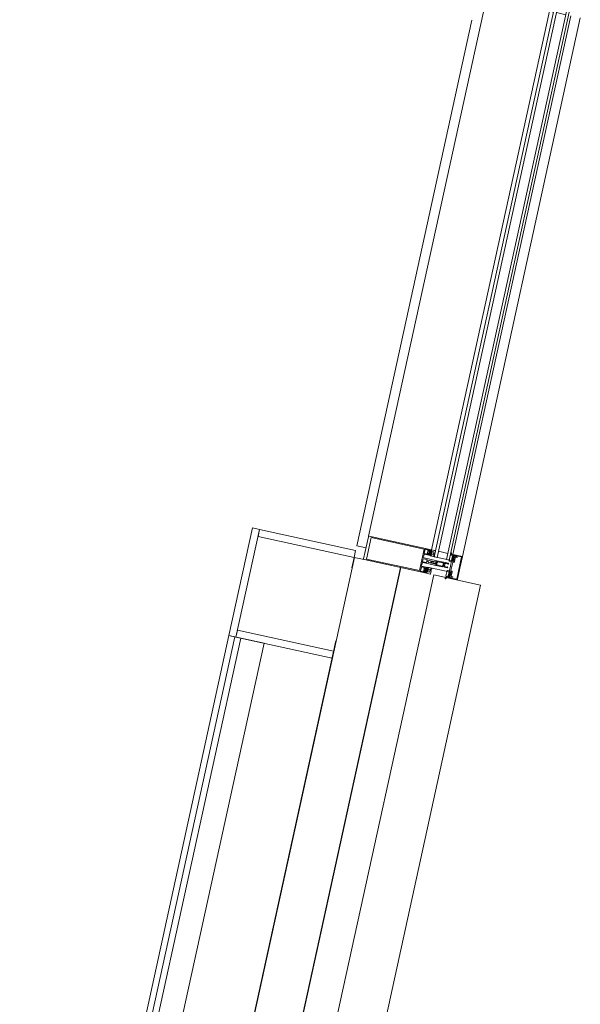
# Model space of a CAD drawing. Header units: metres. Extents: x 233012 to 233264, y 553571 to 554014.
# Tile 196 of 256: x 233202.28 to 233203.45, y 553830.01 to 553832.07. Entities that reach past the tile are written whole.
import ezdxf

# ---------------------------------------------------------------- set-up
doc = ezdxf.new("R2010")
doc.units = ezdxf.units.M
for name, color, linetype, lineweight in [('A-NL$1A_detailuitwerking', 252, 'Continuous', 5), ('A-NL$1B_3D-modellen_algemeen', 252, 'Continuous', 5), ('A-NL$1B_3D-modellen_algemeen-drsn', 252, 'Continuous', 5), ('A-NL20_wanden', 252, 'Continuous', 5), ('A-NL21_buitenwanden', 252, 'Continuous', 5), ('A-NL22_binnenwanden', 252, 'Continuous', 5), ('A-NL23_vloeraanzicht', 252, 'Continuous', 5), ('A-NL30_stijlen_dorpels-pui', 252, 'Continuous', 5), ('A-NL38_vlakvullingen-pui', 252, 'Continuous', 5)]:
    doc.layers.add(name, color=color, linetype=linetype, lineweight=lineweight)

# ---------------------------------------------------------------- blocks, each defined once
blk = doc.blocks.new('NLRS_21_CWP_dubbele beglazing_gen_mie - dubbele beglazing_gen-2812561-01_Situatie')
at = {"layer": 'A-NL38_vlakvullingen-pui'}
for p, q in [((0.588, 0.032), (-0.588, 0.032)), ((-0.588, 0.032), (-0.588, 0.026)), ((-0.588, 0.026), (0.588, 0.026)), ((0.588, 0.026), (0.588, 0.032)), ((0.588, 0.006), (-0.588, 0.006)), ((-0.588, 0.006), (-0.588, 0)), ((-0.588, 0), (0.588, 0)), ((0.588, 0), (0.588, 0.006))]:
    blk.add_line(p, q, dxfattribs=at)
blk = doc.blocks.new('Rectangular Mullion - NLRS_31_CWM_vliesgevelprofiel bxh 50x200_gen_mie-2811811-01_Situatie')
at = {"layer": 'A-NL30_stijlen_dorpels-pui'}
for p, q in [((233199.8898, 553827.935), (233199.6439, 553826.8115)), ((233200.0207, 553827.9063), (233199.7748, 553826.7829)), ((233200.0209, 553827.9063), (233200.0294, 553827.9044)), ((233200.0353, 553827.9031), (233200.0548, 553827.8988)), ((233200.0656, 553827.8965), (233199.8198, 553826.7731)), ((233199.8393, 553826.7688), (233200.0851, 553827.8922)), ((233199.7836, 553826.781), (233199.775, 553826.7828)), ((233199.809, 553826.7754), (233199.7895, 553826.7797))]:
    blk.add_line(p, q, dxfattribs=at)
blk = doc.blocks.new('Rectangular Mullion - vliesgevelprofiel_gen_bxh200x50-V52-01_Situatie')
at = {"layer": 'A-NL30_stijlen_dorpels-pui'}
blk.add_hatch(color=256, dxfattribs=at).paths.add_polyline_path([(-0.025, 0.0408), (-0.0235, 0.0538), (-0.025, 0.1735)])
at = {"layer": 'A-NL$1A_detailuitwerking'}
for p, q in [((-0.025, 0.1735), (-0.025, 0.0408)), ((0.0235, 0.175), (-0.0235, 0.175)), ((-0.0229, 0.0561), (-0.0229, 0.1692)), ((-0.0229, 0.1692), (0.0229, 0.1692)), ((0.0229, 0.1692), (0.0229, 0.0561)), ((0.025, 0.0408), (0.025, 0.1735)), ((-0.0235, 0.0481), (-0.0235, 0.0538)), ((-0.0235, 0.0538), (-0.0141, 0.0538)), ((-0.0217, 0.0481), (-0.0235, 0.0481)), ((-0.0235, 0.0422), (-0.0235, 0.0449)), ((-0.0235, 0.0449), (-0.0141, 0.0449)), ((-0.0217, 0.0422), (-0.0235, 0.0422)), ((-0.0231, 0.0408), (-0.0217, 0.0422)), ((0.0229, 0.0561), (-0.0229, 0.0561)), ((-0.0229, 0.0469), (-0.0217, 0.0481)), ((-0.0218, 0.0445), (-0.0226, 0.0435)), ((-0.0212, 0.0472), (-0.0222, 0.0461)), ((-0.0212, 0.0417), (-0.0212, 0.0429)), ((-0.0207, 0.0434), (-0.0197, 0.0434)), ((-0.0198, 0.0412), (-0.0207, 0.0412)), ((-0.0171, 0.0475), (-0.0205, 0.0475)), ((-0.0176, 0.044), (-0.02, 0.044)), ((-0.0192, 0.0427), (-0.0198, 0.0412)), ((-0.0178, 0.0412), (-0.0184, 0.0427)), ((-0.0179, 0.0434), (-0.0169, 0.0434)), ((-0.0169, 0.0412), (-0.0178, 0.0412)), ((-0.0154, 0.0461), (-0.0164, 0.0472)), ((-0.0164, 0.0429), (-0.0164, 0.0417)), ((-0.0141, 0.0481), (-0.0159, 0.0481)), ((-0.0159, 0.0481), (-0.0147, 0.0469)), ((-0.0141, 0.0422), (-0.0159, 0.0422)), ((-0.0159, 0.0422), (-0.0145, 0.0408)), ((-0.015, 0.0435), (-0.0158, 0.0445)), ((-0.0141, 0.0538), (-0.0141, 0.0481)), ((-0.0141, 0.0449), (-0.0141, 0.0422)), ((-0.0126, 0.0413), (-0.0126, 0.0533)), ((-0.0121, 0.0538), (-0.0065, 0.0538)), ((-0.005, 0.0523), (-0.005, 0.0253)), ((-0.0032, 0.0459), (-0.0032, 0.0533)), ((-0.0027, 0.0538), (0.0027, 0.0538)), ((0.0027, 0.0454), (-0.0027, 0.0454)), ((-0.002, 0.0406), (-0.0009, 0.0426)), ((0.0009, 0.0426), (0.002, 0.0406)), ((0.0032, 0.0533), (0.0032, 0.0459)), ((0.005, 0.0253), (0.005, 0.0523)), ((0.0065, 0.0538), (0.0121, 0.0538)), ((0.0126, 0.0533), (0.0126, 0.0413)), ((0.0141, 0.0481), (0.0141, 0.0538)), ((0.0141, 0.0538), (0.0235, 0.0538)), ((0.0159, 0.0481), (0.0141, 0.0481)), ((0.0141, 0.0422), (0.0141, 0.0449)), ((0.0141, 0.0449), (0.0235, 0.0449)), ((0.0159, 0.0422), (0.0141, 0.0422)), ((0.0145, 0.0408), (0.0159, 0.0422)), ((0.0147, 0.0469), (0.0159, 0.0481)), ((0.0158, 0.0445), (0.015, 0.0435)), ((0.0164, 0.0472), (0.0154, 0.0461)), ((0.0164, 0.0417), (0.0164, 0.0429)), ((0.0169, 0.0434), (0.0179, 0.0434)), ((0.0178, 0.0412), (0.0169, 0.0412)), ((0.0205, 0.0475), (0.0171, 0.0475)), ((0.02, 0.044), (0.0176, 0.044)), ((0.0184, 0.0427), (0.0178, 0.0412)), ((0.0198, 0.0412), (0.0192, 0.0427)), ((0.0197, 0.0434), (0.0207, 0.0434)), ((0.0207, 0.0412), (0.0198, 0.0412)), ((0.0222, 0.0461), (0.0212, 0.0472)), ((0.0212, 0.0429), (0.0212, 0.0417)), ((0.0235, 0.0481), (0.0217, 0.0481)), ((0.0217, 0.0481), (0.0229, 0.0469)), ((0.0235, 0.0422), (0.0217, 0.0422)), ((0.0217, 0.0422), (0.0231, 0.0408)), ((0.0226, 0.0435), (0.0218, 0.0445)), ((0.0235, 0.0538), (0.0235, 0.0481)), ((0.0235, 0.0449), (0.0235, 0.0422)), ((-0.025, 0.0408), (-0.0231, 0.0408)), ((-0.0236, 0.0408), (-0.025, 0.0408)), ((-0.025, 0.0408), (-0.025, 0.0329)), ((-0.025, 0.0329), (-0.0245, 0.032)), ((-0.0245, 0.032), (-0.0197, 0.032)), ((-0.0229, 0.0401), (-0.0236, 0.0408)), ((-0.0219, 0.0408), (-0.023, 0.0408)), ((-0.0216, 0.0401), (-0.0229, 0.0401)), ((-0.0228, 0.0402), (-0.0214, 0.0401)), ((-0.0216, 0.0384), (-0.016, 0.0384)), ((-0.0216, 0.0349), (-0.0216, 0.0384)), ((-0.016, 0.0349), (-0.0216, 0.0349)), ((-0.0197, 0.032), (-0.0189, 0.0334)), ((-0.0157, 0.0331), (-0.017, 0.0336)), ((-0.0167, 0.0343), (-0.0143, 0.0332)), ((-0.0161, 0.0402), (-0.0147, 0.0402)), ((-0.016, 0.0384), (-0.016, 0.0349)), ((-0.0146, 0.0389), (-0.0158, 0.0401)), ((-0.0126, 0.0408), (-0.0157, 0.0408)), ((-0.0135, 0.0329), (-0.0157, 0.0331)), ((-0.0145, 0.0408), (-0.0131, 0.0408)), ((-0.0143, 0.0332), (-0.0126, 0.0332)), ((-0.0137, 0.032), (-0.0129, 0.032)), ((-0.0126, 0.0332), (-0.0126, 0.0408)), ((-0.0034, 0.0248), (-0.005, 0.0248)), ((-0.005, 0.0248), (-0.005, 0.0107)), ((-0.0045, 0.0248), (-0.0035, 0.0248)), ((-0.0035, 0.0119), (-0.0035, 0.0228)), ((-0.003, 0.0233), (-0.0017, 0.0233)), ((-0.0025, 0.0267), (-0.002, 0.0283)), ((-0.0025, 0.0258), (-0.0025, 0.0267)), ((-0.002, 0.0283), (-0.002, 0.0406)), ((-0.0009, 0.0363), (-0.0019, 0.0346)), ((-0.0017, 0.0233), (-0.0005, 0.024)), ((-0.0013, 0.0338), (-0.0004, 0.0354)), ((0.0004, 0.0353), (0.0013, 0.0338)), ((0.0005, 0.024), (0.0017, 0.0233)), ((0.0019, 0.0346), (0.0009, 0.0363)), ((0.0017, 0.0233), (0.003, 0.0233)), ((0.002, 0.0406), (0.002, 0.0283)), ((0.002, 0.0283), (0.0025, 0.0267)), ((0.0025, 0.0267), (0.0025, 0.0258)), ((0.005, 0.0248), (0.0034, 0.0248)), ((0.0035, 0.0248), (0.0045, 0.0248)), ((0.0035, 0.0228), (0.0035, 0.0119)), ((0.005, 0.0107), (0.005, 0.0248)), ((0.0157, 0.0408), (0.0126, 0.0408)), ((0.0126, 0.0408), (0.0126, 0.0332)), ((0.0126, 0.0332), (0.0143, 0.0332)), ((0.0129, 0.032), (0.0137, 0.032)), ((0.0131, 0.0408), (0.0145, 0.0408)), ((0.0157, 0.0331), (0.0135, 0.0329)), ((0.0143, 0.0332), (0.0167, 0.0343)), ((0.0158, 0.0401), (0.0146, 0.0389)), ((0.0147, 0.0402), (0.0161, 0.0402)), ((0.017, 0.0336), (0.0157, 0.0331)), ((0.016, 0.0349), (0.016, 0.0384)), ((0.016, 0.0384), (0.0216, 0.0384)), ((0.0216, 0.0349), (0.016, 0.0349)), ((0.0189, 0.0334), (0.0197, 0.032)), ((0.0197, 0.032), (0.0245, 0.032)), ((0.0214, 0.0401), (0.0228, 0.0402)), ((0.0229, 0.0401), (0.0216, 0.0401)), ((0.0216, 0.0384), (0.0216, 0.0349)), ((0.023, 0.0408), (0.0219, 0.0408)), ((0.0236, 0.0408), (0.0229, 0.0401)), ((0.0231, 0.0408), (0.025, 0.0408)), ((0.025, 0.0408), (0.0236, 0.0408)), ((0.0245, 0.032), (0.025, 0.0329)), ((0.025, 0.0329), (0.025, 0.0408)), ((-0.0217, 0), (-0.0227, -0.0018)), ((-0.0105, 0), (-0.0217, 0)), ((-0.0099, -0.0011), (-0.0105, 0)), ((-0.0037, 0.0075), (-0.005, 0.0069)), ((-0.005, 0.0069), (-0.005, 0.0011)), ((-0.0048, 0.0098), (-0.0037, 0.0075)), ((-0.0037, 0.0011), (-0.0037, 0.0047)), ((-0.0027, 0.0011), (-0.0037, 0.0011)), ((-0.0026, 0.0119), (-0.0035, 0.0119)), ((-0.0034, 0.0055), (-0.0007, 0.0082)), ((-0.0026, 0.0096), (-0.0026, 0.0119)), ((-0.0011, 0.0099), (-0.0017, 0.0092)), ((0.0007, 0.0082), (0.0034, 0.0055)), ((0.0017, 0.0092), (0.0011, 0.0099)), ((0.0035, 0.0119), (0.0026, 0.0119)), ((0.0026, 0.0119), (0.0026, 0.0096)), ((0.0037, 0.0011), (0.0027, 0.0011)), ((0.0037, 0.0075), (0.0048, 0.0098)), ((0.005, 0.0069), (0.0037, 0.0075)), ((0.0037, 0.0047), (0.0037, 0.0011)), ((0.005, 0.0011), (0.005, 0.0069)), ((0.0105, 0), (0.0099, -0.0011)), ((0.0217, 0), (0.0105, 0)), ((0.0227, -0.0018), (0.0217, 0)), ((-0.0239, -0.005), (-0.025, -0.005)), ((-0.025, -0.005), (-0.025, -0.0235)), ((-0.0249, -0.0027), (-0.0248, -0.0045)), ((-0.0248, -0.0045), (-0.0193, -0.0045)), ((-0.0227, -0.0086), (-0.0239, -0.005)), ((-0.0237, -0.0122), (-0.0234, -0.0111)), ((-0.0237, -0.0235), (-0.0237, -0.0122)), ((-0.0203, -0.005), (-0.0235, -0.005)), ((-0.0235, -0.005), (-0.0225, -0.0088)), ((-0.0207, -0.008), (-0.0207, -0.0064)), ((-0.0207, -0.0064), (-0.0195, -0.0064)), ((-0.0205, -0.0144), (-0.0205, -0.0115)), ((-0.0195, -0.0055), (-0.0203, -0.005)), ((-0.02, -0.011), (-0.0108, -0.011)), ((-0.0194, -0.0062), (-0.0199, -0.0068)), ((-0.0199, -0.0068), (-0.0194, -0.0076)), ((-0.0113, -0.009), (-0.0197, -0.009)), ((-0.0195, -0.0064), (-0.0195, -0.0055)), ((-0.0185, -0.0064), (-0.0185, -0.0048)), ((-0.0185, -0.0048), (-0.0172, -0.0048)), ((-0.0163, -0.0064), (-0.0185, -0.0064)), ((-0.018, -0.0071), (-0.0142, -0.0071)), ((-0.0172, -0.0048), (-0.0163, -0.0064)), ((-0.0159, -0.0064), (-0.015, -0.0048)), ((-0.0137, -0.0064), (-0.0159, -0.0064)), ((-0.015, -0.0048), (-0.0137, -0.0048)), ((-0.0137, -0.0048), (-0.0137, -0.0064)), ((-0.0129, -0.0045), (-0.0099, -0.0045)), ((-0.0123, -0.0068), (-0.0128, -0.0062)), ((-0.0128, -0.0076), (-0.0123, -0.0068)), ((-0.0117, -0.005), (-0.0125, -0.0055)), ((-0.0125, -0.0055), (-0.0125, -0.0064)), ((-0.0125, -0.0064), (-0.0113, -0.0064)), ((0, -0.005), (-0.0117, -0.005)), ((-0.0113, -0.0064), (-0.0113, -0.009)), ((-0.0099, -0.0045), (-0.0099, -0.0011)), ((-0.0098, -0.01), (-0.0098, -0.0091)), ((-0.0088, -0.0081), (0, -0.0081)), ((0.0117, -0.005), (0, -0.005)), ((0, -0.0081), (0.0088, -0.0081)), ((0.0098, -0.0091), (0.0098, -0.01)), ((0.0099, -0.0011), (0.0099, -0.0045)), ((0.0099, -0.0045), (0.0129, -0.0045)), ((0.0108, -0.011), (0.02, -0.011)), ((0.0113, -0.009), (0.0113, -0.0064)), ((0.0113, -0.0064), (0.0125, -0.0064)), ((0.0197, -0.009), (0.0113, -0.009)), ((0.0125, -0.0055), (0.0117, -0.005)), ((0.0128, -0.0062), (0.0123, -0.0068)), ((0.0123, -0.0068), (0.0128, -0.0076)), ((0.0125, -0.0064), (0.0125, -0.0055)), ((0.0137, -0.0064), (0.0137, -0.0048)), ((0.0137, -0.0048), (0.015, -0.0048)), ((0.0159, -0.0064), (0.0137, -0.0064)), ((0.0142, -0.0071), (0.018, -0.0071)), ((0.015, -0.0048), (0.0159, -0.0064)), ((0.0163, -0.0064), (0.0172, -0.0048)), ((0.0185, -0.0064), (0.0163, -0.0064)), ((0.0172, -0.0048), (0.0185, -0.0048)), ((0.0185, -0.0048), (0.0185, -0.0064)), ((0.0193, -0.0045), (0.0248, -0.0045)), ((0.0199, -0.0068), (0.0194, -0.0062)), ((0.0194, -0.0076), (0.0199, -0.0068)), ((0.0203, -0.005), (0.0195, -0.0055)), ((0.0195, -0.0055), (0.0195, -0.0064)), ((0.0195, -0.0064), (0.0207, -0.0064)), ((0.0235, -0.005), (0.0203, -0.005)), ((0.0205, -0.0115), (0.0205, -0.0144)), ((0.0207, -0.0064), (0.0207, -0.008)), ((0.0225, -0.0088), (0.0235, -0.005)), ((0.0239, -0.005), (0.0227, -0.0086)), ((0.0234, -0.0111), (0.0237, -0.0122)), ((0.0237, -0.0122), (0.0237, -0.0235)), ((0.025, -0.005), (0.0239, -0.005)), ((0.0248, -0.0045), (0.0249, -0.0027)), ((0.025, -0.0235), (0.025, -0.005)), ((0.0237, -0.0235), (-0.0237, -0.0235)), ((-0.0235, -0.025), (0.0235, -0.025))]:
    blk.add_line(p, q, dxfattribs=at)
for centre, radius, start, end in [((0.0479, 0.0302), 0.0494, 175.7977, 184.735), ((-0.0479, 0.0302), 0.0494, 355.265, 4.2023), ((-0.0479, 0.0302), 0.05, 1.4173, 5.0304), ((-0.0405, -0.0208), 0.02, 18.18, 31.3119)]:
    blk.add_arc(centre, radius, start, end, dxfattribs=at)
for centre, major_axis, start_param, end_param in [((-0.0235, 0.1735), (0, 0.0015), 0, 1.570797), ((0.0235, 0.1735), (-0.00134, 0.00068), 3.610616, 5.181413), ((-0.0226, 0.0465), (0.00015, 0.000477), 1.089743, 4.231336), ((-0.0218, 0.0434), (-0.00042, 0.000656), 0.855684, 2.323661), ((-0.019, 0.0419), (-0.0029, 0.00121), 0.143822, 0.749382), ((-0.0212, 0.044), (0.00074, 0.000305), 0.481671, 2.052467), ((-0.0205, 0.0465), (-0.000747, 0.000665), 5.439233, 6.224631), ((-0.0207, 0.0429), (0.000191, 0.000462), 0.392699, 1.963495), ((-0.0207, 0.0417), (0, 0.0005), 1.570796, 3.141593), ((-0.0198, 0.0449), (0.000871, 0.000312), 3.119136, 4.159926), ((-0.0197, 0.0429), (0.00029, 0.000418), 4.931333, 6.889198), ((-0.0179, 0.0429), (0, 0.000509), 0, 1.957866), ((-0.0178, 0.0449), (0.000078, 0.000922), 3.434707, 4.475497), ((-0.0171, 0.0465), (0.000949, 0.000316), 0.463648, 1.249046), ((-0.0164, 0.044), (-0.000794, 0.000098), 3.979138, 5.533029), ((-0.0169, 0.0429), (0.000178, 0.000467), 5.07571, 6.646506), ((-0.0169, 0.0417), (0.000224, 0.000447), 3.60524, 5.176037), ((-0.0186, 0.0419), (-0.00309, 0.00055), 2.965091, 3.571207), ((-0.0158, 0.0434), (-0.000096, 0.000774), 3.265663, 4.733634), ((-0.015, 0.0465), (0.000009, 0.0005), 2.374704, 5.516297), ((-0.0131, 0.0413), (0.000491, 0.000095), 4.522136, 6.092932), ((-0.0121, 0.0533), (0.000438, 0.000241), 1.068763, 2.639559), ((-0.0065, 0.0523), (0.00106, 0.00106), 5.497787, 7.068583), ((-0.0027, 0.0533), (0.000417, 0.000275), 0.987844, 2.55864), ((-0.0027, 0.0459), (-0.000101, 0.00049), 1.36835, 2.939147), ((0, 0.0421), (-0.001, 0.00003), 3.695167, 5.789562), ((0.0027, 0.0533), (0.000479, 0.000145), 5.989184, 7.55998), ((0.0027, 0.0459), (0.000069, 0.000495), 3.280743, 4.851539), ((0.0065, 0.0523), (0.00145, 0.00038), 1.314602, 2.885398), ((0.0121, 0.0533), (0.0005, 0.000018), 6.247532, 7.818328), ((0.0131, 0.0413), (0.000045, 0.000498), 1.660723, 3.231519), ((0.015, 0.0465), (-0.00008, 0.000494), 0.624523, 3.766116), ((0.0158, 0.0434), (-0.000361, 0.000691), 0.944564, 2.412535), ((0.0186, 0.0419), (-0.00309, 0.00057), 6.211958, 6.818073), ((0.0164, 0.044), (-0.0008, 0.000022), 4.041581, 5.595472), ((0.0171, 0.0465), (0.000973, 0.00023), 1.338972, 2.124371), ((0.0169, 0.0429), (-0.000077, 0.000494), 6.128334, 7.69913), ((0.0169, 0.0417), (0.000224, 0.000447), 2.034444, 3.60524), ((0.0178, 0.0449), (0.000925, 0.000023), 3.437778, 4.478568), ((0.0179, 0.0429), (0.000463, 0.00021), 5.470133, 7.427998), ((0.0197, 0.0429), (0.000384, 0.000334), 0.854261, 2.812127), ((0.0198, 0.0449), (-0.000787, 0.000486), 2.332935, 3.373724), ((0.0205, 0.0465), (-0.00099, 0.000139), 4.066141, 4.851539), ((0.0212, 0.044), (-0.000777, 0.000191), 4.080745, 5.651541), ((0.0207, 0.0429), (-0.000236, 0.000441), 4.220992, 5.791788), ((0.0207, 0.0417), (-0.000199, 0.000459), 2.73277, 4.303566), ((0.019, 0.0419), (-0.00313, 0.00029), 2.882626, 3.488186), ((0.0218, 0.0434), (-0.000764, 0.000153), 2.016696, 3.484673), ((0.0226, 0.0465), (-0.000218, 0.00045), 1.904941, 5.046534), ((-0.0228, 0.0405), (-0.000272, 0.000187), 5.926495, 8.415104), ((-0.0187, 0.0434), (-0.00275, 0.00338), 1.737235, 3.180711), ((-0.0188, 0.0437), (0.00421, 0.00128), 3.790712, 5.063531), ((-0.0137, 0.0427), (-0.0037, 0.01), 2.275457, 2.785703), ((-0.0168, 0.034), (0.000208, 0.000281), 0.218792, 3.289317), ((-0.0147, 0.0395), (0.000532, 0.000373), 4.187828, 7.242969), ((-0.0134, 0.0323), (0.000476, 0.000365), 5.105496, 7.288456), ((-0.0045, 0.0253), (-0.000073, 0.000495), 1.425068, 2.995864), ((-0.0035, 0.0258), (-0.000759, 0.000651), 2.27987, 3.850666), ((-0.003, 0.0228), (0.000094, 0.000491), 0.190253, 1.761049), ((-0.0034, 0.0263), (0.00085, 0.00123), 3.746317, 5.392409), ((0.0479, 0.0302), (0.0263, 0.0425), 2.037369, 2.10043), ((0, 0.0261), (-0.000916, 0.000916), 0.784951, 2.35613), ((0, 0.0358), (-0.000551, 0.000835), 4.652438, 6.72012), ((0, 0.0231), (0.00026, 0.000968), 6.024039, 7.050589), ((0, 0.0351), (0.000492, 0.000091), 0.340637, 2.397257), ((0, 0.0261), (0.000916, 0.000916), 3.926865, 5.498043), ((0.0034, 0.0263), (0.00106, 0.00106), 2.280898, 3.926991), ((0.0035, 0.0258), (0.000894, 0.000447), 2.677945, 4.248741), ((0.003, 0.0228), (0.000094, 0.000491), 4.902642, 6.473438), ((0.0045, 0.0253), (0.000491, 0.000095), 4.522136, 6.092932), ((0.0134, 0.0323), (-0.000526, 0.000289), 5.127272, 7.310232), ((0.0137, 0.0427), (0.00589, 0.00893), 3.724545, 4.234792), ((0.0147, 0.0395), (0.000479, 0.000439), 0.828624, 3.883765), ((0.0187, 0.0434), (0.00408, 0.00154), 3.629782, 5.073258), ((0.0188, 0.0437), (-0.00406, 0.00169), 1.318109, 2.590928), ((0.0168, 0.034), (0.000051, 0.000346), 3.778279, 6.848805), ((0.0228, 0.0405), (0.000011, 0.00033), 3.214304, 5.702913), ((-0.003, 0.0107), (-0.00168, 0.00109), 0.576286, 1.012179), ((-0.004, 0.0011), (-0.000851, 0.000526), 0.553574, 2.300346), ((-0.0037, 0.0011), (-0.000689, 0.000725), 2.206027, 3.952898), ((-0.0027, 0.0047), (0.000973, 0.00023), 2.124361, 2.909769), ((-0.0021, 0.0096), (-0.000133, 0.000482), 1.269335, 3.656781), ((0, 0.0089), (-0.00064, 0.00136), 5.844841, 6.63087), ((0, 0.0075), (-0.000995, 0.000098), 4.810157, 5.59648), ((0, 0.0089), (0.00106, 0.00106), 0, 0.786029), ((0, 0.0075), (-0.0009, 0.000435), 4.377786, 5.16411), ((0.0021, 0.0096), (0.000017, 0.0005), 2.390403, 4.777849), ((0.0037, 0.0011), (0.000954, 0.000301), 2.836182, 4.583053), ((0.0027, 0.0047), (-0.000433, 0.000901), 4.264357, 5.049764), ((0.004, 0.0011), (-0.000238, 0.000971), 2.725757, 4.472529), ((0.003, 0.0107), (0.00136, 0.00146), 5.026291, 5.462185), ((-0.0275, -0.0005), (-0.000179, 0.000356), 5.816041, 8.699377), ((-0.0289, -0.0059), (0.0019, 0.00472), 5.774591, 6.407606), ((-0.0279, -0.0064), (-0.0034, 0.00526), 4.937872, 5.648125), ((-0.0232, -0.0016), (-0.00002, 0.0005), 2.315222, 4.147817), ((-0.0213, -0.0106), (-0.00021, 0.00212), 0.853429, 1.671043), ((-0.0229, -0.0101), (-0.000186, 0.000572), 6.098445, 8.08587), ((-0.0234, -0.0088), (0.000392, 0.00058), 4.259893, 5.620941), ((-0.0231, -0.0089), (-0.000567, 0.000163), 2.039914, 3.694817), ((-0.021, -0.0144), (0.000426, 0.000262), 2.907544, 5.731836), ((-0.0197, -0.008), (-0.000984, 0.000175), 0.176495, 1.747291), ((-0.02, -0.0115), (-0.000109, 0.000487), 6.059964, 7.63516), ((-0.0136, -0.0055), (-0.00565, 0.00119), 0.037592, 0.33537), ((-0.0188, -0.0071), (0.000752, 0.000274), 3.490658, 5.934119), ((-0.0134, -0.0071), (-0.000545, 0.000585), 0.821052, 3.264513), ((-0.0186, -0.0055), (-0.0054, 0.00202), 3.371602, 3.66938), ((-0.0108, -0.01), (0.00099, 0.000135), 4.576916, 6.147712), ((-0.0088, -0.0091), (0.00016, 0.000986), 0.160875, 1.731672), ((0.0088, -0.0091), (0.000994, 0.000098), 6.184488, 7.755284), ((0.0108, -0.01), (0.000828, 0.00056), 2.546448, 4.117244), ((0.0186, -0.0055), (0.00385, 0.0043), 2.132148, 2.429925), ((0.0134, -0.0071), (-0.000725, 0.000338), 1.134464, 3.577925), ((0.0188, -0.0071), (-0.000545, 0.000585), 0.821052, 3.264513), ((0.0136, -0.0055), (-0.00521, 0.00247), 3.45679, 3.754568), ((0.0197, -0.008), (-0.000792, 0.000609), 2.225893, 3.79669), ((0.02, -0.0115), (0.00025, 0.000432), 5.234915, 6.81011), ((0.021, -0.0144), (0.000465, 0.000184), 2.765017, 5.589309), ((0.0405, -0.0208), (0.0079, 0.0184), 1.429922, 1.659117), ((0.0231, -0.0089), (0.000351, 0.000474), 1.933959, 3.588861), ((0.0234, -0.0088), (-0.000694, 0.000089), 6.096728, 7.458055), ((0.0232, -0.0016), (0.000115, 0.000487), 2.326219, 4.158815), ((0.0213, -0.0106), (0.00163, 0.00137), 5.381461, 6.199018), ((0.0229, -0.0101), (-0.000427, 0.000424), 3.377916, 5.36534), ((0.0279, -0.0064), (0.006, 0.00179), 1.341626, 2.05188), ((0.0289, -0.0059), (0.00507, 0.00044), 1.742832, 2.375847), ((0.0275, -0.0005), (-0.000114, 0.000382), 3.109846, 5.993182), ((-0.0235, -0.0235), (-0.0013, 0.00074), 0.515188, 2.085985), ((0.0235, -0.0235), (-0.00046, 0.00143), 2.831899, 4.400972)]:
    blk.add_ellipse(centre, major_axis=major_axis, ratio=1, start_param=start_param, end_param=end_param, dxfattribs=at)
blk = doc.blocks.new('Rectangular Mullion - NLRS_31_CWM_vliesgevelprofiel bxh 50x200_gen_mie-2671357-01_Situatie')
at = {"layer": 'A-NL30_stijlen_dorpels-pui'}
for p, q in [((-0.05, 0.025), (-0.05, 0.005)), ((0, 0.025), (-0.05, 0.025)), ((0, 0.005), (0, 0.025)), ((-0.05, 0.005), (-0.037, 0.005)), ((-0.037, 0.005), (-0.037, -0.041)), ((-0.013, -0.041), (-0.013, 0.005)), ((-0.013, 0.005), (0, 0.005)), ((-0.037, -0.041), (-0.05, -0.041)), ((0, -0.041), (-0.013, -0.041))]:
    blk.add_line(p, q, dxfattribs=at)
blk = doc.blocks.new('NLRS_42_GM_2LB_aftimmering kolom 3-zijdes_gen_mie - multiplex aftimmering_gen_d15-5954627-01_Situatie')
at = {"layer": 'A-NL$1B_3D-modellen_algemeen-drsn'}
for p, q in [((0.115, 0.015), (-0.115, 0.015)), ((-0.115, 0.015), (-0.115, 0)), ((-0.1, 0), (-0.115, 0)), ((-0.115, 0), (-0.115, -0.205)), ((-0.115, 0), (0.115, 0)), ((-0.1, -0.205), (-0.1, 0)), ((0.115, 0), (0.1, 0)), ((0.1, 0), (0.1, -0.205)), ((0.115, 0), (0.115, 0.015)), ((0.115, -0.205), (0.115, 0)), ((-0.115, -0.205), (-0.1, -0.205)), ((0.1, -0.205), (0.115, -0.205))]:
    blk.add_line(p, q, dxfattribs=at)

msp = doc.modelspace()

# ---------------------------------------------------------------- linework, layer by layer
at = {"layer": 'A-NL20_wanden'}
for p, q in [((233202.9804, 553830.9438), (233202.4511, 553828.5251)), ((233203.0761, 553830.9229), (233202.5257, 553828.4074)), ((233202.7308, 553830.7784), (233202.292, 553828.7733)), ((233202.743, 553830.7757), (233202.3015, 553828.7584))]:
    msp.add_line(p, q, dxfattribs=at)
at = {"layer": 'A-NL21_buitenwanden'}
for p, q in [((233202.9848, 553830.9685), (233203.0043, 553830.9642)), ((233202.9794, 553830.944), (233202.9747, 553830.9225)), ((233203.0004, 553830.9394), (233202.9794, 553830.944)), ((233202.548, 553828.5049), (233203.0771, 553830.9227)), ((233203.1455, 553830.9077), (233202.6324, 553828.5632)), ((233203.2432, 553830.8863), (233203.1455, 553830.9077)), ((233202.7301, 553828.5418), (233203.2432, 553830.8863)), ((233202.9414, 553830.7702), (233202.4884, 553828.7001))]:
    msp.add_line(p, q, dxfattribs=at)
at = {"layer": 'A-NL22_binnenwanden'}
for p, q in [((233202.7185, 553830.781), (233202.2825, 553828.7882)), ((233202.7918, 553830.765), (233202.7185, 553830.781)), ((233202.3504, 553828.7477), (233202.7918, 553830.765))]:
    msp.add_line(p, q, dxfattribs=at)
at = {"layer": 'A-NL23_vloeraanzicht'}
msp.add_line((233202.9848, 553830.9685), (233203.2246, 553832.0645), dxfattribs=at)

# ---------------------------------------------------------------- block references
at = {"layer": 'A-NL$1B_3D-modellen_algemeen', "rotation": 77.65672900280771}
msp.add_blockref('NLRS_42_GM_2LB_aftimmering kolom 3-zijdes_gen_mie - multiplex aftimmering_gen_d15-5954627-01_Situatie', (233202.7578, 553830.8902), dxfattribs=at)
at = {"layer": 'A-NL30_stijlen_dorpels-pui'}
msp.add_blockref('Rectangular Mullion - NLRS_31_CWM_vliesgevelprofiel bxh 50x200_gen_mie-2811811-01_Situatie', (3.3657, 4.1771), dxfattribs=at)
for name, p, rotation in [('Rectangular Mullion - vliesgevelprofiel_gen_bxh200x50-V52-01_Situatie', (233203.1753, 553830.9268), 77.65672900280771), ('Rectangular Mullion - NLRS_31_CWM_vliesgevelprofiel bxh 50x200_gen_mie-2671357-01_Situatie', (233203.1699, 553830.9024), 257.6567290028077)]:
    msp.add_blockref(name, p, dxfattribs=dict(at, rotation=rotation))
at = {"layer": 'A-NL38_vlakvullingen-pui', "rotation": 77.65672900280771}
msp.add_blockref('NLRS_21_CWP_dubbele beglazing_gen_mie - dubbele beglazing_gen-2812561-01_Situatie', (233203.3035, 553831.5129), dxfattribs=at)

doc.saveas('drawing.dxf')
